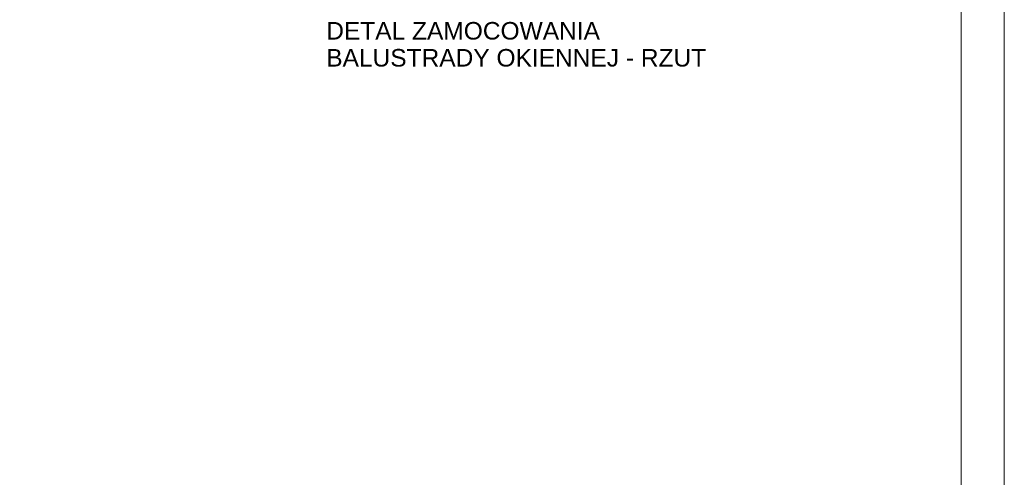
# Paper-space layout 'AD-03 DETAL MONTAŻU OKNA' of a CAD drawing. Header units: millimetres. Extents: x 0 to 420, y 0 to 297.
# Tile 34 of 40: x 308 to 420, y 148 to 201. Entities that reach past the tile are written whole.
import ezdxf
from ezdxf.xclip import XClip

# ---------------------------------------------------------------- set-up
doc = ezdxf.new("R2010")
doc.units = ezdxf.units.MM
doc.header["$MEASUREMENT"] = 0
doc.header["$XCLIPFRAME"] = 0
doc.layers.add('A_Arkusz_Nr_pióra__1', color=7, linetype='Continuous', lineweight=20)
doc.layers.add('A_opisy PL_Nr_pióra__249', color=7, linetype='Continuous', lineweight=5, true_color=0x191919)
doc.layers.add('A_podrys', color=7, linetype='Continuous')
doc.styles.add('STYL_AUTOMATYCZNY_4', font='arial.ttf')

# ---------------------------------------------------------------- blocks, each defined once
blk = doc.blocks.new('Rysunek_2_2', base_point=(-23022.05, -12905.21))
at = {"layer": 'A_opisy PL_Nr_pióra__249', "color": 250, "linetype": 'Continuous', "lineweight": 5, "true_color": 0x191919, "insert": (342.71, 195.29), "char_height": 2, "width": 50, "attachment_point": 7, "line_spacing_factor": 0.923867, "style": 'STYL_AUTOMATYCZNY_4'}
blk.add_mtext('\\A1;{\\pql;\\fArial|b0|i0|c238|p0;\\W1.000000;DETAL ZAMOCOWANIA BALUSTRADY OKIENNEJ - RZUT}', dxfattribs=at)

psp = doc.layouts.new('AD-03 DETAL MONTAŻU OKNA')

# ---------------------------------------------------------------- linework, layer by layer
at = {"layer": 'A_Arkusz_Nr_pióra__1', "color": 7, "linetype": 'Continuous', "lineweight": 20}
psp.add_line((415.1, 292.1), (415.1, 4.9), dxfattribs=at)
at = {"layer": 'A_Arkusz_Nr_pióra__1', "color": 7, "linetype": 'Continuous', "lineweight": 20, "flags": 128}
psp.add_lwpolyline([(0, 297), (420, 297), (420, 0), (0, 0)], close=True, dxfattribs=at)

# ---------------------------------------------------------------- block references
at = {"layer": 'A_podrys', "color": 37, "linetype": 'Continuous', "lineweight": 5, "true_color": 0x656532}
ref = psp.add_blockref('Rysunek_2_2', (-23022.05, -12905.21), dxfattribs=at)
XClip(ref).set_block_clipping_path([(224.9456429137, 157.5824349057), (398.3720087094, 277.8842615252)])

doc.saveas('drawing.dxf')
